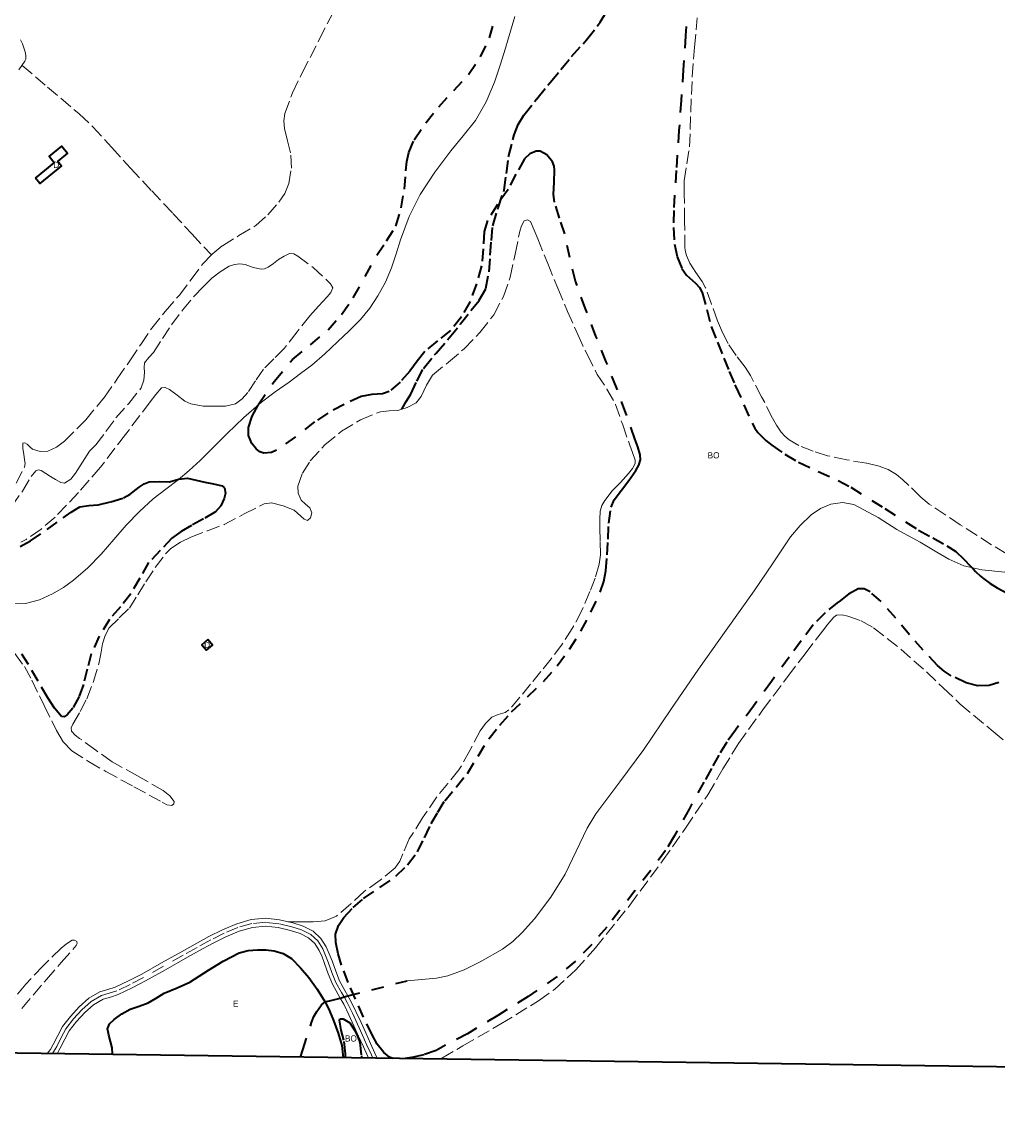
# Model space of a CAD drawing. Header units: metres. Extents: x 397317 to 400830, y 4588008 to 4590370.
# Tile 20 of 88: x 398698 to 399092, y 4588008 to 4588454. Entities that reach past the tile are written whole.
import ezdxf
from ezdxf.enums import TextEntityAlignment as Align

# ---------------------------------------------------------------- set-up
doc = ezdxf.new("R2010")
doc.units = ezdxf.units.M
doc.header["$MEASUREMENT"] = 0
doc.linetypes.add('bt5mv20_nopinta', pattern=[10, 5, -5])
doc.linetypes.add('bt5mv20_tlin1', pattern=[7, 5.25, -1.75])
for name, color, linetype, lineweight in [('COB01_CN', 7, 'Continuous', 15), ('COB01_LN', 7, 'Continuous', 15), ('EDI01_CN', 7, 'Continuous', 15), ('EDI01_LN', 7, 'Continuous', 15), ('FLU01_LN', 7, 'Continuous', 15), ('FLU03_LN', 7, 'Continuous', 15), ('FLU04_LN', 7, 'Continuous', 15), ('MAI03_CN', 7, 'Continuous', 15), ('MAI03_LN', 7, 'Continuous', 15), ('PAR01_LN', 7, 'Continuous', 15), ('VIA16_LN', 7, 'Continuous', 15), ('VIA19_LN', 7, 'Continuous', 15), ('VIA21_LN', 7, 'Continuous', 15), ('VIR01_LN', 7, 'Continuous', 15)]:
    doc.layers.add(name, color=color, linetype=linetype, lineweight=lineweight)
doc.styles.add('034', font='txt')

msp = doc.modelspace()

# ---------------------------------------------------------------- linework, layer by layer
at = {"layer": 'COB01_LN', "color": 92, "linetype": 'bt5mv20_nopinta', "lineweight": 35}
for points in [[(398966.99, 4588462.18, 123.63), (398966.19, 4588448.47, 123.66), (398965.31, 4588434.77, 123.69), (398964.43, 4588422.53, 123.7), (398963.55, 4588410.29, 123.7), (398962.46, 4588394.14, 123.7), (398961.42, 4588377.98, 123.7), (398961.35, 4588371.13, 123.72), (398961.78, 4588364.27, 123.74), (398962.82, 4588359.28, 123.74), (398964.77, 4588354.48, 123.74), (398966.62, 4588351.87, 123.74), (398970.21, 4588348.56, 123.75), (398971.82, 4588346.81, 123.76), (398972.97, 4588344.78, 123.77), (398974.78, 4588337.93, 123.84), (398976.62, 4588331.08, 123.96), (398979.08, 4588324.7, 124.13), (398981.61, 4588318.35, 124.38), (398983.85, 4588312.95, 124.83), (398986.14, 4588307.58, 125.31), (398986.43, 4588306.95, 125.33), (398989.75, 4588299.49, 125.66), (398993.08, 4588292.03, 125.98), (398994.14, 4588290.07, 126.02), (398995.45, 4588288.27, 125.98), (398998.65, 4588285.05, 125.8), (399001.03, 4588283.15, 125.72), (399006.31, 4588279.51, 125.66), (399011.83, 4588276.34, 125.63), (399019.79, 4588272.58, 125.76)], [(398816.47, 4588292.54, 146.2), (398808.81, 4588286.57, 146.45), (398801.12, 4588281.09, 146.22), (398799.13, 4588280.17, 145.62), (398795.96, 4588279.92, 143.79), (398794.39, 4588280.52, 142.83), (398792.9, 4588281.72, 142.09), (398791.19, 4588283.86, 141.29), (398789.77, 4588287.08, 140.13), (398789.75, 4588290.3, 139.07), (398791.28, 4588294.89, 137.68), (398793.75, 4588299.48, 136.8), (398800.25, 4588309.06, 136.71), (398807.54, 4588317.75, 136.8), (398814.78, 4588323.75, 136.36), (398821.95, 4588329.74, 135.83), (398827.35, 4588335.98, 135.23), (398832.09, 4588342.72, 134.64), (398836.89, 4588351.3, 134.16), (398841.6, 4588359.89, 133.7), (398845.54, 4588365.63, 133.09), (398849.24, 4588371.61, 132.57), (398851.47, 4588378.98, 132.36), (398852.73, 4588386.57, 132.16), (398853.34, 4588394.01, 131.92), (398853.65, 4588397.74, 131.81), (398854.46, 4588401.4, 131.7), (398856.68, 4588406.48, 131.57), (398861.31, 4588413.36, 131.43), (398866.61, 4588419.85, 131.36), (398872.69, 4588426.32, 131.32), (398878.64, 4588432.9, 131.31), (398883.44, 4588439.93, 131.31), (398887.02, 4588447.59, 131.31), (398889.36, 4588455.32, 131.31)], [(398848.13, 4588035.53, 153.64), (398846.73, 4588036.07, 153.62), (398844.39, 4588037.91, 153.6), (398841.77, 4588041.29, 153.62), (398839.75, 4588045.05, 153.68), (398836.26, 4588052.2, 154.06), (398832.96, 4588059.42, 154.39), (398830.07, 4588066.25, 154.42), (398827.32, 4588073.21, 154.43), (398825.94, 4588077.74, 154.44), (398825.04, 4588082.32, 154.42), (398824.96, 4588085.75, 154.2), (398826.09, 4588089.17, 153.9), (398828.26, 4588092.47, 153.7), (398832.02, 4588096.54, 153.41), (398836.26, 4588100.14, 153.11), (398842.84, 4588104.57, 152.69), (398849.29, 4588109.1, 152.26), (398854.04, 4588113.69, 151.81), (398857.97, 4588118.96, 151.42), (398860.8, 4588124.66, 151.21), (398863.56, 4588130.37, 151.01), (398866.18, 4588134.99, 150.81), (398869, 4588139.5, 150.64), (398873.56, 4588145.1, 150.56), (398878.19, 4588150.63, 150.57), (398882.46, 4588157.63, 150.56), (398886.8, 4588164.6, 150.56), (398891.24, 4588170.17, 150.56), (398896, 4588175.46, 150.53), (398902.47, 4588181.61, 150.17), (398908.93, 4588187.77, 149.67), (398914.38, 4588194.06, 149.32), (398919.38, 4588200.74, 148.97), (398923.98, 4588208.03, 148.38), (398928.02, 4588215.69, 147.85), (398931.8, 4588223.86, 147.65), (398933.22, 4588228.07, 147.59), (398934.07, 4588232.42, 147.55), (398934.54, 4588238.84, 147.5), (398934.91, 4588245.27, 147.45), (398935.25, 4588251.72, 147.42), (398936.16, 4588258.13, 147.39), (398937.42, 4588261.09, 147.38), (398940.33, 4588265, 147.38), (398943.3, 4588268.92, 147.36), (398946.12, 4588272.98, 147.26), (398947.32, 4588275.05, 147.18), (398948, 4588277.21, 147.13), (398947.94, 4588279.29, 147.1), (398946.94, 4588282.49, 147.05), (398945.69, 4588285.66, 147.01), (398942.12, 4588296.1, 146.97), (398938.38, 4588306.45, 146.86), (398934.22, 4588316.84, 145.95), (398930.04, 4588327.22, 144.73), (398925.8, 4588338.23, 143.78), (398921.81, 4588349.36, 143.1), (398919.45, 4588358.9, 142.91), (398917.46, 4588368.53, 142.93), (398915.33, 4588374.87, 142.99), (398913.27, 4588381.24, 143.06), (398912.93, 4588384.43, 143.11), (398913.24, 4588389.31, 143.18), (398913.36, 4588394.19, 143.24), (398913.16, 4588395.88, 143.25), (398912.54, 4588397.55, 143.25), (398910.25, 4588400.37, 143.25), (398907.52, 4588401.91, 143.25), (398905.91, 4588401.89, 143.25), (398903.32, 4588400.75, 143.25), (398901.19, 4588398.74, 143.25), (398897.69, 4588392.58, 143.66), (398894.57, 4588386.47, 144.07), (398890.24, 4588380.3, 143.44), (398886.24, 4588373.86, 142.75), (398884.98, 4588369.46, 142.67), (398884.57, 4588362.5, 142.63), (398883.86, 4588355.59, 142.75), (398881.88, 4588348.29, 143.02), (398879.21, 4588341.14, 143.31), (398875.74, 4588334.97, 143.59), (398871.33, 4588329.47, 143.88), (398866.09, 4588325.24, 144.32), (398860.94, 4588321.01, 144.94), (398857.91, 4588317.05, 145.55), (398854.92, 4588313.02, 146.18), (398851.06, 4588308.63, 146.77), (398846.55, 4588304.84, 146.97), (398843.89, 4588303.84, 146.89), (398839.52, 4588303.58, 146.76), (398835.31, 4588302.87, 146.64), (398828.41, 4588299.65, 146.42), (398821.76, 4588296.05, 146.21), (398816.47, 4588292.54, 146.2)], [(399019.79, 4588272.58, 125.76), (399027.78, 4588268.95, 125.96), (399032.93, 4588266.2, 125.96), (399046.64, 4588257.6, 125.52), (399060.28, 4588248.88, 125.03), (399066.01, 4588245.69, 124.9), (399071.74, 4588242.55, 124.77), (399075.28, 4588240.18, 124.68), (399078.38, 4588237.27, 124.55), (399081.33, 4588234.16, 124.44), (399082.31, 4588233.19, 124.6), (399083.27, 4588232.22, 125.03), (399085.21, 4588230.33, 126.15), (399086.58, 4588229.17, 126.63), (399089.16, 4588227.33, 127.04), (399091.94, 4588225.62, 127.41), (399097.76, 4588222.47, 127.87)], [(398734.28, 4588260.3, 142.26), (398739.34, 4588261.88, 141.36), (398742.02, 4588263.32, 141.18), (398745.72, 4588266.25, 141.34), (398747.65, 4588267.53, 141.41), (398749.76, 4588268.36, 141.35), (398753.83, 4588268.49, 140.9), (398757.91, 4588268.37, 140.46), (398761.57, 4588269.39, 140.29), (398765.21, 4588269.89, 140.47), (398768.7, 4588269.09, 140.99), (398772.17, 4588268.19, 141.53), (398775.66, 4588267.61, 141.94), (398779.15, 4588266.77, 142.43), (398780.11, 4588265.91, 142.77), (398780.46, 4588263.77, 143.5), (398780.01, 4588261.65, 144.21), (398778.67, 4588258.72, 145.15), (398776.47, 4588256.21, 146.01), (398771.6, 4588253.37, 147.23), (398766.74, 4588250.73, 148.12), (398762.62, 4588248.37, 148.47), (398758.87, 4588245.56, 148.85), (398754.18, 4588240.66, 149.82), (398749.48, 4588235.76, 150.78), (398745.89, 4588229.45, 150.78), (398742.3, 4588223.14, 150.78), (398738.11, 4588217.92, 150.78), (398733.66, 4588212.83, 150.78), (398729.54, 4588206.06, 150.96), (398726.29, 4588198.86, 151.31), (398724.67, 4588192.69, 151.63), (398723.2, 4588186.46, 151.95), (398721.41, 4588181.65, 152.04), (398718.87, 4588177, 152.19), (398716.64, 4588174.3, 152.44), (398715.4, 4588173.5, 152.58), (398714.34, 4588173.66, 152.71), (398711.43, 4588177.03, 153.12), (398708.77, 4588181.1, 153.44), (398704.83, 4588187.83, 153.66), (398700.93, 4588194.55, 153.69), (398698.04, 4588199.24, 153.69)], [(398697.65, 4588242.29, 151.58), (398701.84, 4588244.57, 151.43), (398708.53, 4588249.17, 150.47), (398714.99, 4588253.79, 148.75), (398718.22, 4588256.18, 147.08), (398721.69, 4588258.27, 145.39), (398725.39, 4588258.87, 144.36), (398729.17, 4588259.06, 143.43), (398734.28, 4588260.3, 142.26)], [(399092.7, 4588187.28, 139.84), (399088.77, 4588186.13, 141.47), (399084.15, 4588186, 142.58), (399079.54, 4588187.15, 143.42), (399073.4, 4588190.06, 144.67), (399070.56, 4588191.9, 145.21), (399067.98, 4588194.15, 145.59), (399062.18, 4588200.34, 145.88), (399056.57, 4588206.64, 145.63), (399051.07, 4588213.32, 145.22), (399045.24, 4588220.04, 144.81), (399040.74, 4588223.97, 144.54), (399038.3, 4588225.15, 144.44), (399035.96, 4588225.19, 144.43), (399031.95, 4588223, 144.6), (399028.02, 4588219.86, 144.85), (399022.52, 4588215.49, 145.21), (399017.73, 4588210.63, 145.53), (399012.86, 4588204.13, 145.66), (399008.07, 4588197.59, 145.67), (399000.86, 4588187.69, 145.67), (398993.66, 4588177.78, 145.67), (398986.35, 4588168.11, 146.42), (398982.84, 4588163.2, 146.88), (398979.67, 4588158.05, 147.02), (398976.65, 4588152.58, 146.9), (398973.62, 4588147.1, 146.78), (398967.65, 4588136.2, 147.17), (398961.68, 4588125.29, 147.56), (398958.13, 4588119.51, 147.94), (398952.08, 4588111.31, 148.85), (398945.78, 4588103.26, 149.64), (398934.39, 4588088.59, 150.51), (398928.34, 4588081.55, 150.92), (398921.78, 4588074.87, 151.36), (398914.42, 4588068.66, 151.9), (398902.63, 4588060.52, 152.8), (398890.4, 4588052.89, 153.54), (398878.21, 4588045.53, 153.85), (398865.53, 4588038.79, 153.82), (398860.59, 4588037.04, 153.78), (398855.53, 4588035.9, 153.73), (398853.01, 4588035.46, 153.7)], [(398828.95, 4588035.79, 151.27), (398828.88, 4588037.39, 151.28), (398828.3, 4588042.87, 151.37), (398827.26, 4588047, 151.63), (398826.48, 4588050.93, 152.07), (398826.72, 4588051.5, 152.19), (398827.96, 4588051.51, 152.49), (398830.71, 4588049.92, 152.97), (398832.76, 4588046.78, 153.2), (398833.86, 4588044.26, 153.15), (398834.79, 4588041.99, 153.07), (398835.35, 4588036.63, 152.87), (398835.34, 4588035.71, 152.84), (398835.34, 4588035.7, 152.84)]]:
    msp.add_polyline3d(points, dxfattribs=at)
at = {"layer": 'EDI01_LN', "color": 1, "linetype": 'Continuous', "lineweight": 35}
for points in [[(398703.84, 4588390.98, 152.56), (398711.41, 4588397.15, 152.56), (398709.34, 4588399.69, 152.56), (398714.47, 4588403.87, 153.23), (398716.76, 4588401.06, 153.43), (398712.77, 4588397.82, 153.43), (398714.29, 4588395.96, 153.27), (398705.57, 4588388.85, 153.27), (398703.84, 4588390.98, 152.56)], [(398773.31, 4588204.68, 156.07), (398770.91, 4588202.61, 156.07), (398772.85, 4588200.36, 156.07), (398775.25, 4588202.43, 156.07), (398773.31, 4588204.68, 156.07)]]:
    msp.add_polyline3d(points, dxfattribs=at)
at = {"layer": 'FLU01_LN', "color": 150, "linetype": 'Continuous', "lineweight": 15}
for points in [[(398693.53, 4588219.08, 145.26), (398699.8, 4588219.21, 144.61), (398705.37, 4588220.7, 143.97), (398710.67, 4588223.18, 143.33), (398715.07, 4588225.72, 142.82), (398719.17, 4588228.66, 142.37), (398724.96, 4588233.7, 141.82), (398730.38, 4588239.11, 141.47), (398735.41, 4588245.02, 141.24), (398740.44, 4588250.92, 141.05), (398745.73, 4588256.38, 140.9), (398751.32, 4588261.53, 140.74), (398756.36, 4588265.35, 140.56), (398761.41, 4588269.15, 140.28), (398765.88, 4588272.97, 139.91), (398770.23, 4588276.93, 139.51), (398775.72, 4588282.37, 138.94), (398781.19, 4588287.83, 138.38), (398787.96, 4588294.4, 138.17), (398795.06, 4588300.58, 138.06), (398800.59, 4588304.65, 137.75), (398806.16, 4588308.65, 137.33), (398810.76, 4588312.05, 136.88), (398815.33, 4588315.51, 136.44), (398820.64, 4588320.07, 135.92), (398825.77, 4588324.87, 135.38), (398830.46, 4588329.35, 134.86), (398835.01, 4588333.98, 134.34), (398838.77, 4588338.5, 133.87), (398842.03, 4588343.42, 133.4), (398845.07, 4588348.98, 132.94), (398847.57, 4588354.78, 132.51), (398849.36, 4588360.45, 132.06), (398851.13, 4588366.13, 131.66), (398854.71, 4588375.44, 131.3), (398859.1, 4588384.42, 131.05), (398865, 4588393.44, 130.74), (398871.4, 4588402.05, 130.42), (398876.44, 4588408.09, 130.13), (398881.38, 4588414.25, 129.85), (398885.78, 4588421.75, 129.63), (398889.07, 4588429.76, 129.43), (398891.33, 4588436.64, 129.2), (398893.52, 4588443.53, 129), (398894.47, 4588446.69, 128.95), (398897.3, 4588456.22, 128.77)], [(398853.86, 4588066.9, 135.62), (398859.76, 4588067.46, 135.3), (398865.65, 4588068.01, 134.97), (398870.25, 4588068.87, 134.66), (398876.88, 4588071.34, 134.1), (398883.36, 4588074.52, 133.56), (398892.33, 4588079.7, 132.89), (398896.45, 4588082.77, 132.6), (398900.28, 4588086.33, 132.36), (398905.23, 4588091.89, 132.09), (398911.78, 4588100.68, 131.75), (398917.59, 4588109.97, 131.47), (398923.59, 4588122.32, 131.21), (398926.53, 4588128.49, 131.09), (398930, 4588134.35, 130.93), (398939.67, 4588147.29, 130.17), (398949.33, 4588160.25, 129.43), (398960.32, 4588176.49, 129), (398971.38, 4588192.69, 128.63), (398982.62, 4588208.51, 128.34), (398993.89, 4588224.31, 128.02), (399001.28, 4588235.19, 127.62), (399008.62, 4588246.12, 127.05), (399012.47, 4588250.79, 126.75), (399016.95, 4588255.04, 126.43), (399020.71, 4588257.65, 126.17), (399024.87, 4588259.36, 125.91), (399029.56, 4588260.04, 125.65), (399034.19, 4588259.23, 125.43), (399044, 4588253.99, 125.38), (399051.45, 4588249.07, 125.33), (399060.91, 4588243.98, 125.26), (399067.7, 4588239.91, 125.24), (399072.51, 4588237.13, 125.23), (399078.55, 4588234.51, 125.1), (399085.82, 4588232.88, 124.78), (399095.13, 4588231.85, 124.46)]]:
    msp.add_polyline3d(points, dxfattribs=at)
at = {"layer": 'FLU03_LN', "color": 150, "linetype": 'bt5mv20_nopinta', "lineweight": 35}
msp.add_polyline3d([(398820.7, 4588058.38, 149.5), (398823.58, 4588059.01, 148.54), (398826.77, 4588059.9, 147.04), (398828.35, 4588060.34, 146.3), (398829.95, 4588060.75, 145.63), (398853.86, 4588066.9, 135.62)], dxfattribs=at)
at = {"layer": 'FLU04_LN', "color": 202, "linetype": 'bt5mv20_nopinta', "lineweight": 35}
msp.add_polyline3d([(398810.73, 4588036.05, 149.5), (398811.74, 4588038.98, 149.5), (398815.28, 4588049.99, 149.5), (398816.12, 4588052.43, 149.5), (398817.33, 4588054.53, 149.5), (398819.29, 4588057.15, 149.5), (398820.7, 4588058.38, 149.5)], dxfattribs=at)
at = {"layer": 'MAI03_LN', "color": 150, "linetype": 'Continuous', "lineweight": 35}
msp.add_polyline3d([(398734.84, 4588037.11, 149.5), (398734.89, 4588037.4, 149.5), (398734.72, 4588039.82, 149.5), (398734.08, 4588042.36, 149.5), (398733.42, 4588044.9, 149.5), (398733.1, 4588046.22, 149.5), (398732.9, 4588047.55, 149.5), (398733.72, 4588049.55, 149.5), (398735.52, 4588051.22, 149.5), (398738.64, 4588053.55, 149.5), (398741.96, 4588055.36, 149.5), (398745.66, 4588056.67, 149.5), (398749.31, 4588058.04, 149.5), (398752.52, 4588059.93, 149.5), (398755.74, 4588061.82, 149.5), (398760.98, 4588064.02, 149.5), (398766.15, 4588066.37, 149.5), (398769.91, 4588068.73, 149.5), (398773.63, 4588071.14, 149.5), (398779.62, 4588074.8, 149.5), (398785.96, 4588078.16, 149.5), (398789.65, 4588079.15, 149.5), (398793.42, 4588079.41, 149.5), (398796.76, 4588079.44, 149.5), (398800.1, 4588079.02, 149.5), (398803.78, 4588077.87, 149.5), (398807.09, 4588075.82, 149.5), (398810.84, 4588072.18, 149.5), (398814.08, 4588068.18, 149.5), (398817.55, 4588063.46, 149.5), (398820.64, 4588058.5, 149.5), (398820.7, 4588058.38, 149.5), (398822.47, 4588054.7, 149.5), (398824.09, 4588050.79, 149.5), (398825.93, 4588045.8, 149.5), (398827.42, 4588040.74, 149.5), (398827.99, 4588035.81, 149.5)], dxfattribs=at)
at = {"layer": 'PAR01_LN', "color": 3, "linetype": 'bt5mv20_tlin1', "lineweight": 15}
for points in [[(398774.79, 4588359.96, 149.89), (398775.1, 4588360.28, 149.89), (398779.25, 4588363.72, 149.89), (398785.95, 4588367.78, 149.78), (398792.7, 4588371.82, 149.66), (398797.6, 4588376.19, 149.49), (398801.98, 4588381.23, 149.38), (398804.42, 4588384.84, 149.38), (398806.11, 4588388.8, 149.38), (398807.1, 4588395, 149.38), (398806.77, 4588401.19, 149.38), (398805.55, 4588406.1, 149.38), (398804.33, 4588411.01, 149.38), (398804.02, 4588414.07, 149.38), (398804.4, 4588417.11, 149.38), (398807.61, 4588425.49, 149.29), (398811.45, 4588433.55, 149.11), (398818.38, 4588447.02, 148.78), (398825.33, 4588460.47, 148.44)], [(399095.66, 4588239.41, 124.64), (399089.78, 4588242.97, 124.73), (399077.08, 4588251.03, 125.03), (399064.61, 4588259.37, 125.33), (399061.17, 4588262.18, 125.4), (399056.4, 4588266.91, 125.48), (399053.96, 4588269.22, 125.51), (399051.31, 4588271.34, 125.52), (399048, 4588273.28, 125.52), (399044.43, 4588274.64, 125.52), (399039.24, 4588275.89, 125.51), (399031.35, 4588277.24, 125.49), (399023.52, 4588278.87, 125.48), (399017.69, 4588280.7, 125.47), (399011.99, 4588283.04, 125.47), (399008.02, 4588285.31, 125.47), (399006.27, 4588286.75, 125.47), (399004.78, 4588288.47, 125.47), (399002.97, 4588291.25, 125.38), (399001.36, 4588294.12, 125.26), (398996.91, 4588302.75, 125.04), (398992.38, 4588311.32, 124.8), (398990.24, 4588314.62, 124.68), (398986.67, 4588319.33, 124.48), (398983.36, 4588324.23, 124.3), (398981.08, 4588328.73, 124.18), (398979.06, 4588333.36, 124.07), (398976.7, 4588340.04, 123.88), (398974.32, 4588346.7, 123.7), (398972.92, 4588349.28, 123.64), (398970.32, 4588352.9, 123.57), (398967.95, 4588356.7, 123.52), (398966.63, 4588359.69, 123.53), (398966.18, 4588361.23, 123.53), (398965.99, 4588362.81, 123.52), (398965.83, 4588373.82, 123.31), (398965.67, 4588384.83, 123.1), (398965.67, 4588384.9, 123.1), (398965.68, 4588389.94, 123.07), (398966.67, 4588396.8, 123.04), (398967.83, 4588403.66, 123.01), (398968.33, 4588417.84, 123.07), (398968.9, 4588432.01, 123.23), (398969.86, 4588443.85, 123.37), (398970.9, 4588455.68, 123.51)], [(398698.45, 4588436.48, 150.02), (398708.68, 4588427.77, 150.13), (398721.45, 4588416.9, 150.27), (398726.95, 4588411.76, 150.3), (398734.59, 4588403.42, 150.26), (398742.15, 4588394.98, 150.18), (398750.72, 4588385.89, 149.91), (398759.26, 4588376.76, 149.73), (398767.03, 4588368.36, 149.81), (398774.79, 4588359.96, 149.89)], [(398721.83, 4588175.63, 153.82), (398724.56, 4588180.8, 153.62), (398727.2, 4588187.75, 153.56), (398729.39, 4588194.84, 153.55), (398730.12, 4588198.89, 153.55), (398730.82, 4588202.96, 153.55), (398731.89, 4588206.26, 153.55), (398733.53, 4588209.35, 153.56), (398737.64, 4588213.39, 153.59), (398741.72, 4588217.36, 153.61), (398745.06, 4588222.68, 153.57), (398748.39, 4588228.02, 153.49), (398752.16, 4588233.76, 153.38), (398756.29, 4588239.31, 153.23), (398758.47, 4588241.47, 153.08), (398762.31, 4588243.99, 152.74), (398766.48, 4588245.99, 152.49), (398773.23, 4588248.6, 152.49), (398779.95, 4588251.11, 152.49), (398788.01, 4588255.43, 152.3), (398796.05, 4588259.48, 152.08), (398799.03, 4588259.84, 151.99), (398803.78, 4588258.72, 151.82), (398808.18, 4588256.94, 151.67), (398810.97, 4588254.52, 151.69), (398812.31, 4588253.27, 151.71), (398813.66, 4588252.8, 151.68), (398814.87, 4588253.83, 151.6), (398815.3, 4588255.91, 151.49), (398814.49, 4588257.88, 151.36), (398812.77, 4588259.34, 150.95), (398811.05, 4588260.91, 150.61), (398809.85, 4588263.77, 150.61), (398809.68, 4588266.65, 150.61), (398811.54, 4588271.84, 150.6), (398814.72, 4588276.81, 150.57), (398820.66, 4588283.34, 150.41), (398827.38, 4588288.8, 150.14), (398834.96, 4588293.42, 149.79), (398843.05, 4588296.67, 149.49), (398846.52, 4588297.01, 149.42), (398850.01, 4588297.23, 149.36), (398851.68, 4588297.71, 149.33), (398853.86, 4588298.33, 149.29), (398857.41, 4588300.33, 149.23), (398859.55, 4588302.86, 149.13), (398861.6, 4588307.38, 148.91), (398864.13, 4588311.44, 148.71), (398870.49, 4588316.72, 148.72), (398876.84, 4588322.08, 148.71), (398883.19, 4588328.61, 148.18), (398888.84, 4588335.84, 147.64), (398892.69, 4588343.2, 147.35), (398895.4, 4588350.99, 147.13), (398897.45, 4588360.27, 146.95), (398899.33, 4588369.62, 146.86), (398900.04, 4588371.73, 146.86), (398901.07, 4588373.71, 146.86), (398902.36, 4588374.14, 146.86), (398903.57, 4588373.47, 146.86), (398905.11, 4588369.99, 146.89), (398906.57, 4588366.48, 146.95), (398910.58, 4588356.52, 147.23), (398914.61, 4588346.58, 147.48), (398918.58, 4588337.18, 147.56), (398922.68, 4588327.82, 147.59), (398926.52, 4588319.73, 147.59), (398930.6, 4588311.75, 147.59), (398934.5, 4588305.8, 147.6), (398937.97, 4588299.65, 147.6), (398940.85, 4588291.41, 147.59), (398943.71, 4588283.16, 147.57), (398944.77, 4588280.15, 147.57), (398945.82, 4588277.15, 147.57), (398945.87, 4588275.75, 147.58), (398944.78, 4588273.7, 147.62), (398943.23, 4588271.73, 147.67), (398939.91, 4588268.15, 147.97), (398936.62, 4588264.72, 148.2), (398933.63, 4588260.88, 148.2), (398932.44, 4588258.82, 148.2), (398931.78, 4588256.57, 148.2), (398931.56, 4588253.15, 148.2), (398931.59, 4588249.73, 148.2), (398931.8, 4588244.3, 148.2), (398931.86, 4588238.87, 148.22), (398931.35, 4588235.07, 148.34), (398929.73, 4588229.51, 148.71), (398927.59, 4588224.05, 148.97), (398924.36, 4588216.4, 149.05), (398920.5, 4588209.1, 149.12), (398916.43, 4588202.88, 149.21), (398912.01, 4588196.94, 149.3), (398907.85, 4588191.79, 149.45), (398903.67, 4588186.67, 149.67)], [(398695.94, 4588267.85, 153.46), (398699.32, 4588274.25, 153.04), (398699.58, 4588275.73, 153.04), (398699.42, 4588277.27, 153.04), (398699.06, 4588279.58, 153.04), (398698.67, 4588281.88, 153.04), (398698.73, 4588283.94, 153.04), (398699.53, 4588284.08, 153.04), (398700.48, 4588283.55, 153.04), (398701.49, 4588282.53, 153.04), (398702.59, 4588281.58, 153.04), (398705.66, 4588280.56, 153.04), (398708.76, 4588280.75, 153.04), (398712.33, 4588282.39, 153.01), (398715.58, 4588284.81, 152.94), (398724.09, 4588293.39, 152.59), (398731.6, 4588302.55, 152.22), (398736.81, 4588309.9, 152.03), (398741.93, 4588317.29, 151.82), (398746.29, 4588323.88, 151.5), (398750.72, 4588330.42, 151.16), (398756.21, 4588337.17, 150.9), (398761.89, 4588343.76, 150.64), (398766.61, 4588350.08, 150.26), (398771.37, 4588356.4, 149.92), (398774.79, 4588359.96, 149.89)], [(398728.21, 4588283.24, 149.81), (398732.26, 4588288.72, 149.45), (398736.3, 4588294.19, 149.08), (398741.49, 4588300.02, 148.96), (398746.5, 4588306.26, 149.05), (398747.48, 4588309.35, 149.05), (398747.77, 4588312.57, 149.05), (398747.64, 4588314.49, 149.05), (398747.79, 4588316.38, 149.05), (398749.53, 4588318.6, 149.05), (398751.46, 4588320.64, 149.05), (398755.02, 4588326.23, 148.94), (398758.68, 4588331.78, 148.74), (398763.15, 4588337.62, 148.47), (398767.84, 4588343.29, 148.1), (398771.31, 4588347.03, 147.66), (398775.02, 4588350.58, 147.17), (398778.34, 4588353.21, 146.98), (398782.04, 4588355.41, 146.83), (398784.17, 4588356.15, 146.64), (398786.29, 4588356.4, 146.28), (398788.44, 4588356.09, 145.62), (398791.64, 4588354.87, 144.31), (398794.85, 4588354.21, 143.1), (398796.31, 4588354.41, 142.69), (398797.76, 4588354.99, 142.4), (398799.89, 4588356.55, 142.24), (398801.95, 4588358.15, 142.07), (398804.14, 4588359.55, 141.74), (398806.38, 4588360.56, 141.41), (398808.05, 4588360.4, 141.2), (398809.7, 4588359.51, 140.93), (398815.83, 4588354.95, 139.32), (398821.38, 4588349.76, 137.69), (398822.89, 4588348.28, 137.28), (398823.77, 4588346.73, 136.87), (398823.08, 4588344.88, 136.65), (398821.58, 4588343.06, 136.61), (398818.02, 4588339.24, 136.44), (398814.54, 4588335.46, 136.34), (398809.42, 4588328.91, 136.41), (398804.28, 4588322.38, 136.82), (398800.08, 4588318.07, 137.33), (398795.84, 4588313.8, 137.95), (398792.63, 4588309.18, 138.64), (398789.51, 4588304.43, 139.29), (398787.3, 4588301.84, 139.61), (398784.49, 4588299.86, 139.93), (398780.56, 4588298.92, 140.3), (398776.6, 4588298.86, 140.66), (398771.53, 4588298.98, 141.55), (398766.51, 4588299.8, 142.88), (398764.08, 4588300.91, 143.93), (398761.05, 4588303.36, 145.98), (398757.87, 4588305.65, 147.23), (398756.19, 4588306.45, 147.32), (398754.66, 4588306.32, 147.39), (398752.35, 4588303.59, 147.65), (398750.13, 4588300.72, 147.86), (398740.12, 4588287.47, 148.36), (398730.04, 4588274.27, 148.8), (398721.17, 4588263.99, 149.22), (398711.71, 4588254.13, 149.72), (398706.13, 4588249.3, 150.35), (398700.08, 4588245.12, 151.32), (398697.89, 4588243.94, 151.66)], [(398694.19, 4588258.56, 152.59), (398698.6, 4588264.63, 152.07), (398702.05, 4588270.55, 151.88), (398703.93, 4588272.77, 151.81), (398704.96, 4588273.18, 151.76), (398706.08, 4588272.93, 151.7), (398707.99, 4588271.78, 151.56), (398709.91, 4588270.55, 151.36), (398711.94, 4588269.28, 150.96), (398713.97, 4588268.03, 150.62), (398715.56, 4588267.84, 150.54), (398718.01, 4588269.45, 150.45), (398719.93, 4588271.84, 150.35), (398722.77, 4588276.29, 150.08), (398725.6, 4588280.74, 149.81), (398728.21, 4588283.24, 149.81)], [(398867.16, 4588035.26, 153.46), (398867.84, 4588035.61, 153.46), (398876.26, 4588040.61, 153.41), (398891.71, 4588049.5, 152.66), (398906.92, 4588058.83, 151.91), (398913.28, 4588063.41, 151.58), (398921.97, 4588071.34, 151.09), (398929.85, 4588080.14, 150.6), (398943.74, 4588097.47, 149.87), (398956.93, 4588115.28, 149.25), (398966.22, 4588128.56, 148.71), (398975.24, 4588142.01, 148.17), (398981.32, 4588152.41, 147.98), (398987.58, 4588162.69, 147.83), (398997.4, 4588176.28, 147.2), (399007.46, 4588189.7, 146.57), (399014.46, 4588198.88, 146.32), (399021.47, 4588208.04, 146.2), (399023.67, 4588210.92, 146.2), (399026.01, 4588213.74, 146.2), (399027.2, 4588214.5, 146.19), (399029.49, 4588214.67, 146.18), (399031.74, 4588214.16, 146.17), (399037.1, 4588212.22, 146.15), (399042.13, 4588209.37, 146.14), (399053.11, 4588200.78, 146.15), (399063.44, 4588191.67, 146.13), (399070.25, 4588185.15, 146.08), (399077.05, 4588178.63, 146.02), (399090.44, 4588167.52, 145.87), (399103.83, 4588156.4, 145.71)], [(398695.52, 4588199, 156.56), (398699.33, 4588193.73, 156.42), (398702.39, 4588188.22, 156.28), (398707.3, 4588178.07, 156.28), (398712.29, 4588167.94, 156.28), (398714.94, 4588163.43, 156.28), (398718.49, 4588159.68, 156.28), (398725.25, 4588155.37, 156.1), (398732.19, 4588151.46, 155.76), (398743.54, 4588145.21, 155.09), (398754.93, 4588139.06, 154.38), (398756.84, 4588137.97, 154.38), (398758.79, 4588137.65, 154.38), (398759.59, 4588138.33, 154.26), (398759.8, 4588139.23, 154.13), (398758, 4588141.6, 154.01), (398755.37, 4588143.74, 153.98), (398744.93, 4588149.63, 154.21), (398734.71, 4588155.36, 154.36), (398728.13, 4588159.98, 154.32), (398721.63, 4588164.75, 154.27), (398719.83, 4588166.09, 154.28), (398718.28, 4588167.64, 154.27), (398718.21, 4588169.05, 154.2), (398718.92, 4588170.55, 154.11), (398721.83, 4588175.63, 153.82)], [(398903.67, 4588186.67, 149.67), (398899.33, 4588181.41, 150.17), (398894.91, 4588176.23, 150.55), (398893.42, 4588175.22, 150.55), (398890.61, 4588174.48, 150.55), (398888.03, 4588173.33, 150.55), (398885.47, 4588170.77, 150.55), (398883.31, 4588167.88, 150.55), (398879.12, 4588159.86, 150.55), (398874.75, 4588152.04, 150.55), (398870.27, 4588146.59, 150.57), (398865.79, 4588141.13, 150.62), (398860.08, 4588132.74, 151.04), (398854.67, 4588124.17, 151.57), (398852.12, 4588118.18, 151.67), (398850.85, 4588115.18, 151.69), (398849.03, 4588112.52, 151.76), (398842.9, 4588107.5, 152.35), (398836.47, 4588102.94, 152.86), (398831.11, 4588097.9, 152.89), (398825.29, 4588093.02, 152.91), (398820.7, 4588091.1, 152.84), (398815.86, 4588090.63, 153.02), (398810.77, 4588090.67, 153.57), (398805.68, 4588090.71, 154.11)], [(398698.28, 4588055.73, 158.24), (398708.22, 4588067.4, 157.69), (398714.21, 4588074.27, 157.24), (398720.23, 4588081.12, 156.88), (398720.64, 4588081.9, 156.87), (398720.5, 4588082.72, 156.87), (398719.58, 4588083.31, 156.87), (398718.59, 4588083.25, 156.87), (398716.34, 4588081.8, 156.87), (398714.2, 4588080.04, 156.9), (398706.89, 4588072.89, 157.53), (398699.89, 4588065.55, 158.35), (398693.43, 4588057.69, 158.92)]]:
    msp.add_polyline3d(points, dxfattribs=at)
at = {"layer": 'VIA16_LN', "color": 42, "linetype": 'bt5mv20_nopinta', "lineweight": 15}
msp.add_polyline3d([(398840.01, 4588035.64, 153.84), (398839.39, 4588036.99, 153.91), (398837.6, 4588040.93, 154.12), (398835.68, 4588045.17, 154.18), (398833.77, 4588049.41, 154.15), (398831.73, 4588053.78, 154.12), (398829.62, 4588058.12, 154.11), (398828.35, 4588060.34, 154.11), (398827.32, 4588062.14, 154.11), (398825.1, 4588066.2, 154.11), (398823.49, 4588070.27, 154.11), (398822.01, 4588074.39, 154.11), (398820.94, 4588077.13, 154.11), (398819.74, 4588079.84, 154.11), (398817.75, 4588082.99, 154.11), (398814.94, 4588085.56, 154.11), (398811.2, 4588087.41, 154.11), (398807.24, 4588088.71, 154.11), (398801.99, 4588089.93, 154.11), (398796.74, 4588090.51, 154.11), (398791.11, 4588090.01, 154.11), (398785.55, 4588088.41, 154.11), (398779.97, 4588086.05, 154.21), (398774.57, 4588083.38, 154.45), (398769.02, 4588080.32, 154.81), (398763.48, 4588077.24, 155.17), (398755.45, 4588072.73, 155.54), (398747.43, 4588068.2, 155.75), (398742.06, 4588065.41, 155.78), (398736.59, 4588062.81, 155.86), (398733.54, 4588061.85, 156), (398730.47, 4588060.89, 156.15), (398726.26, 4588058.54, 156.39), (398722.58, 4588055.19, 156.62), (398719.17, 4588051.5, 156.71), (398716.11, 4588047.54, 156.73), (398714.19, 4588044.01, 156.74), (398712.39, 4588040.4, 156.76), (398711.12, 4588038.18, 156.97), (398710.53, 4588037.45, 157.06)], dxfattribs=at)
at = {"layer": 'VIA19_LN', "color": 7, "linetype": 'Continuous', "lineweight": 15}
for points in [[(398697.06, 4588434.69, 150.62), (398699.54, 4588438.26, 150.63), (398699.93, 4588439.08, 150.63), (398699.95, 4588440.54, 150.63), (398699.62, 4588441.99, 150.63), (398698.54, 4588445.28, 150.51), (398697.77, 4588446.83, 150.43)], [(398841.78, 4588035.61, 153.8), (398840.84, 4588037.66, 153.91), (398839.05, 4588041.59, 154.12), (398837.13, 4588045.82, 154.18), (398835.22, 4588050.07, 154.15), (398833.16, 4588054.47, 154.12), (398831.03, 4588058.86, 154.11), (398829.95, 4588060.75, 154.11), (398828.71, 4588062.92, 154.11), (398826.54, 4588066.88, 154.11), (398824.98, 4588070.83, 154.11), (398823.5, 4588074.95, 154.11), (398822.41, 4588077.75, 154.11), (398821.15, 4588080.59, 154.11), (398818.98, 4588084.02, 154.11), (398815.85, 4588086.89, 154.11), (398811.8, 4588088.88, 154.11), (398807.67, 4588090.24, 154.11), (398802.26, 4588091.51, 154.11), (398796.76, 4588092.11, 154.11), (398790.81, 4588091.58, 154.11), (398785.02, 4588089.91, 154.11), (398779.31, 4588087.5, 154.21), (398773.83, 4588084.79, 154.45), (398768.25, 4588081.72, 154.81), (398762.7, 4588078.63, 155.17), (398754.67, 4588074.11, 155.54), (398746.67, 4588069.6, 155.75), (398741.35, 4588066.83, 155.78), (398736.01, 4588064.3, 155.86), (398733.06, 4588063.37, 156), (398729.84, 4588062.36, 156.15), (398725.33, 4588059.84, 156.39), (398721.46, 4588056.32, 156.62), (398717.95, 4588052.53, 156.71), (398714.77, 4588048.41, 156.73), (398712.78, 4588044.74, 156.74), (398710.99, 4588041.15, 156.76), (398709.8, 4588039.08, 156.97), (398708.52, 4588037.48, 157.19)], [(398838.25, 4588035.66, 153.88), (398837.94, 4588036.33, 153.91), (398836.15, 4588040.27, 154.12), (398834.23, 4588044.51, 154.18), (398832.32, 4588048.75, 154.15), (398830.29, 4588053.1, 154.12), (398828.21, 4588057.38, 154.11), (398826.77, 4588059.9, 154.11), (398825.93, 4588061.36, 154.11), (398823.66, 4588065.52, 154.11), (398822, 4588069.71, 154.11), (398820.52, 4588073.83, 154.11), (398819.47, 4588076.52, 154.11), (398818.33, 4588079.09, 154.11), (398816.52, 4588081.95, 154.11), (398814.03, 4588084.23, 154.11), (398810.59, 4588085.93, 154.11), (398806.81, 4588087.18, 154.11), (398801.72, 4588088.36, 154.11), (398796.72, 4588088.91, 154.11), (398791.4, 4588088.44, 154.11), (398786.08, 4588086.91, 154.11), (398780.63, 4588084.6, 154.21), (398775.31, 4588081.97, 154.45), (398769.79, 4588078.93, 154.81), (398764.26, 4588075.85, 155.17), (398756.23, 4588071.34, 155.54), (398748.19, 4588066.8, 155.75), (398742.77, 4588063.98, 155.78), (398737.17, 4588061.32, 155.86), (398734.02, 4588060.33, 156), (398731.1, 4588059.42, 156.15), (398727.2, 4588057.24, 156.39), (398723.7, 4588054.06, 156.62), (398720.38, 4588050.47, 156.71), (398717.45, 4588046.67, 156.73), (398715.6, 4588043.27, 156.74), (398713.79, 4588039.65, 156.76), (398713.28, 4588038.76, 156.84), (398712.52, 4588037.42, 156.96)]]:
    msp.add_polyline3d(points, dxfattribs=at)
at = {"layer": 'VIA21_LN', "color": 2, "linetype": 'bt5mv20_tlin1', "lineweight": 35}
msp.add_polyline3d([(398851.68, 4588297.71, 149.33), (398853.47, 4588300.74, 148.55), (398855.26, 4588303.77, 147.76), (398857.74, 4588309.04, 146.92), (398860.47, 4588314.19, 146.46), (398865.57, 4588320.38, 145.74), (398870.85, 4588326.48, 145.06), (398875.23, 4588331.98, 144.52), (398879.57, 4588337.52, 144.02), (398882.97, 4588341.72, 143.65), (398885.6, 4588346.43, 143.45), (398886.89, 4588353.15, 143.43), (398887.4, 4588359.95, 143.44), (398887.85, 4588365.88, 143.46), (398888.39, 4588371.8, 143.48), (398890.53, 4588379.01, 143.25), (398892.98, 4588386.14, 142.71), (398893.9, 4588392.88, 142.09), (398894.81, 4588399.66, 141.47), (398896.97, 4588408.43, 140.81), (398898.6, 4588412.6, 140.49), (398900.93, 4588416.41, 140.13), (398906.2, 4588423.06, 139.34), (398911.53, 4588429.58, 138.4), (398915.84, 4588434.83, 137.54), (398920.16, 4588440.07, 136.68), (398926.21, 4588446.81, 135.51), (398931.8, 4588453.93, 134.45), (398935.54, 4588460.34, 133.82)], dxfattribs=at)
at = {"layer": 'VIR01_LN', "color": 7, "linetype": 'Continuous', "lineweight": 35, "flags": 128}
msp.add_lwpolyline([(397350.28, 4590369.96), (400830.34, 4590321.33), (400798.6, 4588008.28), (397317.41, 4588056.91)], close=True, dxfattribs=at)

# ---------------------------------------------------------------- texts
at = {"layer": 'COB01_CN', "color": 251, "linetype": 'Continuous', "lineweight": 0, "style": '034'}
for p in [(398977.52, 4588279.07), (398831.12, 4588043.61)]:
    msp.add_text('BO', height=2.5, dxfattribs=at).set_placement(p, align=Align.MIDDLE_CENTER)
at = {"layer": 'EDI01_CN', "color": 251, "linetype": 'Continuous', "lineweight": 0, "style": '034'}
for p in [(398712.2, 4588396.36), (398773.08, 4588202.52)]:
    msp.add_text('D', height=2.5, dxfattribs=at).set_placement(p, align=Align.MIDDLE_CENTER)
at = {"layer": 'MAI03_CN', "color": 251, "linetype": 'Continuous', "lineweight": 0, "style": '034'}
msp.add_text('E', height=2.5, dxfattribs=at).set_placement((398784.63, 4588057.62), align=Align.MIDDLE_CENTER)

doc.saveas('drawing.dxf')
